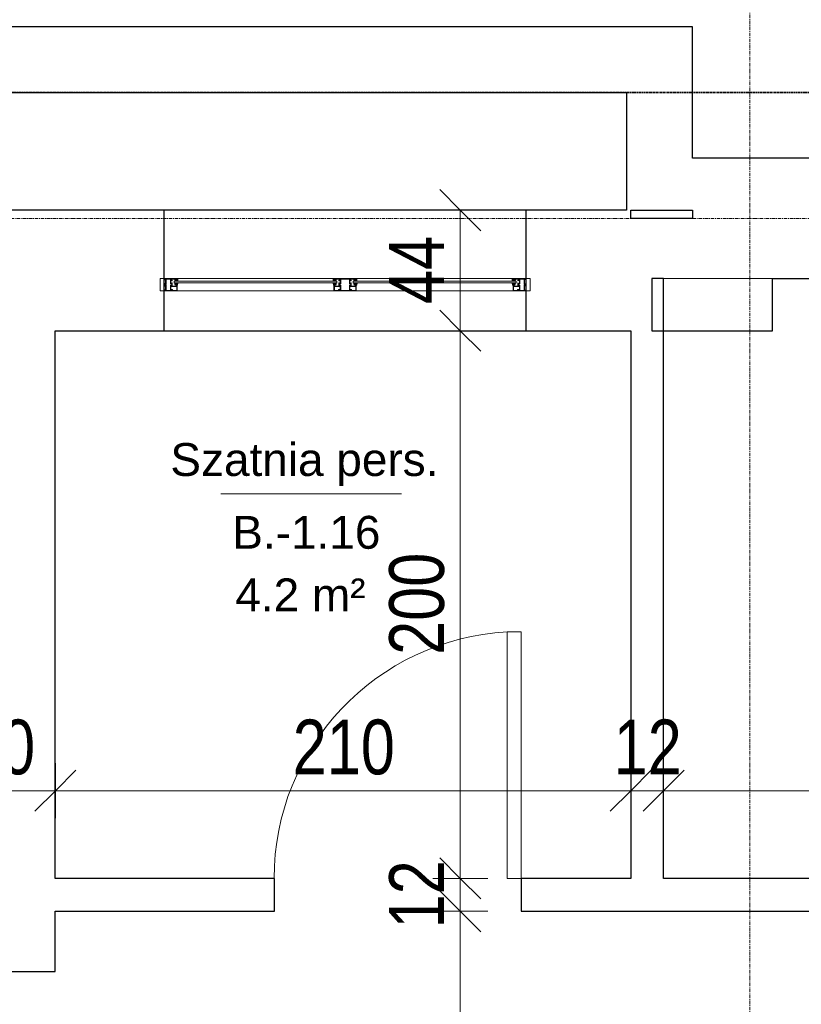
# Model space of a CAD drawing. Header units: millimetres. Extents: x -56641 to 6003, y -24465 to 16563.
# Tile 56 of 79: x -27073 to -24221, y 3796 to 7391. Entities that reach past the tile are written whole.
import ezdxf

# ---------------------------------------------------------------- set-up
doc = ezdxf.new("R2010")
doc.units = ezdxf.units.MM
for name, pattern in [('__FK_przerywana', [3.2004, 1.6002, -1.6002]), ('Linia siatki', [22.225, 12.7, -3.175, 3.175, -3.175]), ('Ponad', [3.96875, 2.38125, -1.5875])]:
    doc.linetypes.add(name, pattern=pattern)
for name, color, linetype, lineweight in [('A-ANNO-DIMS', 7, 'Continuous', 5), ('A-ANNO-DIMS-100', 7, 'Continuous', 5), ('A-AREA-IDEN', 7, 'Continuous', 5), ('A-DETL-GENF', 7, 'Continuous', 5), ('A-DOOR', 7, 'Continuous', 5), ('A-GLAZ', 7, 'Continuous', 5), ('A-WALL', 7, 'Continuous', 5), ('G-IMPT', 7, 'Continuous', 5), ('S-GRID', 7, 'Continuous', 5), ('S-STRS-MBND', 7, 'Ponad', 5)]:
    doc.layers.add(name, color=color, linetype=linetype, lineweight=lineweight)
doc.layers.add('A-DETL', color=7, linetype='Continuous', lineweight=5, true_color=0x00a600)
doc.styles.add('Arial_2', font='arial.ttf', dxfattribs={"width": 0.8, "height": 200})
doc.styles.add('Arial_3', font='arial.ttf', dxfattribs={"height": 120})
doc.dimstyles.new('REVIT_standard', dxfattribs={"dimscale": 304.8, "dimtxt": 204.05188, "dimasz": 0.492126, "dimexe": 0.328084, "dimexo": 0.0625, "dimgap": 0, "dimtad": 1, "dimdec": 0, "dimlfac": 0.1, "dimzin": 0, "dimdsep": 46, "dimtxsty": 'Arial_2', "dimblk1": 'OBLIQUE', "dimblk2": 'OBLIQUE', "dimsah": 1, "dimcen": 0.09, "dimazin": 0, "dimtfac": 1, "dimtdec": 4, "dimtix": 1, "dimtmove": 0, "dimatfit": 3, "dimfxl": 0.328084, "dimfxlon": 1, "dimtvp": 1, "dimtolj": 1, "dimtzin": 0, "dimarcsym": 2})

# ---------------------------------------------------------------- blocks, each defined once
blk = doc.blocks.new('M_Jednoskrzydłowe płytowe - 90-1507568-RZUT PIWNICY')
at = {"layer": 'A-DOOR'}
for p, q in [((399, -60), (399, -960.2)), ((450, -60), (399, -60)), ((450, -60), (450, -960.2)), ((450, -960.2), (399, -960.2))]:
    blk.add_line(p, q, dxfattribs=at)
blk.add_arc((450, -60), 901.7, 180, 266.7576, dxfattribs=at)
blk = doc.blocks.new('DIMBLOCK87-RZUT PIWNICY')
at = {"layer": 'A-ANNO-DIMS-100', "color": 250, "true_color": 0x303030, "transparency": 16777216}
for p, q in [((-27343.4, 4576), (-27343.4, 4676)), ((-26943.4, 4576), (-26943.4, 4676)), ((-27343.4, 4576), (-27268.4, 4651)), ((-26943.4, 4576), (-26868.4, 4651)), ((-27343.4, 4576), (-27418.4, 4501)), ((-27343.4, 4576), (-26943.4, 4576)), ((-27343.4, 4576), (-27343.4, 4476)), ((-26943.4, 4576), (-27018.4, 4501)), ((-26943.4, 4576), (-26943.4, 4476))]:
    blk.add_line(p, q, dxfattribs=at)
at = {"layer": 'A-ANNO-DIMS-100', "color": 0, "transparency": 16777216, "insert": (-27265.8, 4835.7), "char_height": 200, "width": 293.835, "attachment_point": 1, "line_spacing_factor": 0.941778, "style": 'Arial_2'}
blk.add_mtext('40', dxfattribs=at)
blk = doc.blocks.new('_Oblique')
at = {"color": 0, "linetype": 'ByBlock', "lineweight": -2}
blk.add_line((-0.5, -0.5), (0.5, 0.5), dxfattribs=at)
blk = doc.blocks.new('DIMBLOCK88-RZUT PIWNICY')
at = {"layer": 'A-ANNO-DIMS-100', "color": 250, "true_color": 0x303030, "transparency": 16777216}
for p, q in [((-26943.4, 4576), (-26943.4, 4676)), ((-24843.4, 4576), (-24843.4, 4676)), ((-26943.4, 4576), (-26868.4, 4651)), ((-24843.4, 4576), (-24768.4, 4651)), ((-26943.4, 4576), (-27018.4, 4501)), ((-26943.4, 4576), (-24843.4, 4576)), ((-26943.4, 4576), (-26943.4, 4476)), ((-24843.4, 4576), (-24918.4, 4501)), ((-24843.4, 4576), (-24843.4, 4476))]:
    blk.add_line(p, q, dxfattribs=at)
at = {"layer": 'A-ANNO-DIMS-100', "color": 0, "transparency": 16777216, "insert": (-26077.1, 4835.7), "char_height": 200, "width": 440.752, "attachment_point": 1, "line_spacing_factor": 0.941778, "style": 'Arial_2'}
blk.add_mtext('210', dxfattribs=at)
blk = doc.blocks.new('DIMBLOCK89-RZUT PIWNICY')
at = {"layer": 'A-ANNO-DIMS-100', "color": 250, "true_color": 0x303030, "transparency": 16777216}
for p, q in [((-24843.4, 4576), (-24843.4, 4676)), ((-24723.4, 4576), (-24723.4, 4676)), ((-24843.4, 4576), (-24768.4, 4651)), ((-24723.4, 4576), (-24648.4, 4651)), ((-24843.4, 4576), (-24918.4, 4501)), ((-24843.4, 4576), (-24723.4, 4576)), ((-24843.4, 4576), (-24843.4, 4476)), ((-24723.4, 4576), (-24798.4, 4501)), ((-24723.4, 4576), (-24723.4, 4476))]:
    blk.add_line(p, q, dxfattribs=at)
at = {"layer": 'A-ANNO-DIMS-100', "color": 0, "transparency": 16777216, "insert": (-24905.8, 4835.7), "char_height": 200, "width": 293.835, "attachment_point": 1, "line_spacing_factor": 0.941778, "style": 'Arial_2'}
blk.add_mtext('12', dxfattribs=at)
blk = doc.blocks.new('DIMBLOCK90-RZUT PIWNICY')
at = {"layer": 'A-ANNO-DIMS-100', "color": 250, "true_color": 0x303030, "transparency": 16777216}
for p, q in [((-24723.4, 4576), (-24723.4, 4676)), ((-21933.4, 4576), (-21933.4, 4676)), ((-24723.4, 4576), (-24648.4, 4651)), ((-21933.4, 4576), (-21858.4, 4651)), ((-24723.4, 4576), (-24798.4, 4501)), ((-24723.4, 4576), (-21933.4, 4576)), ((-24723.4, 4576), (-24723.4, 4476)), ((-21933.4, 4576), (-22008.4, 4501)), ((-21933.4, 4576), (-21933.4, 4476))]:
    blk.add_line(p, q, dxfattribs=at)
at = {"layer": 'A-ANNO-DIMS-100', "color": 0, "transparency": 16777216, "insert": (-23512.1, 4835.7), "char_height": 200, "width": 440.752, "attachment_point": 1, "line_spacing_factor": 0.941778, "style": 'Arial_2'}
blk.add_mtext('279', dxfattribs=at)
blk = doc.blocks.new('DIMBLOCK129-RZUT PIWNICY')
at = {"layer": 'A-ANNO-DIMS-100', "color": 250, "true_color": 0x303030, "transparency": 16777216}
for p, q in [((-25465.4, 6695.6), (-25540.4, 6770.6)), ((-25465.4, 6695.6), (-25565.4, 6695.6)), ((-25465.4, 6695.6), (-25465.4, 6255.6)), ((-25465.4, 6695.6), (-25390.4, 6620.6)), ((-25465.4, 6695.6), (-25365.4, 6695.6)), ((-25465.4, 6255.6), (-25540.4, 6330.6)), ((-25465.4, 6255.6), (-25565.4, 6255.6)), ((-25465.4, 6255.6), (-25390.4, 6180.6)), ((-25465.4, 6255.6), (-25365.4, 6255.6))]:
    blk.add_line(p, q, dxfattribs=at)
at = {"layer": 'A-ANNO-DIMS-100', "color": 0, "transparency": 16777216, "insert": (-25725.1, 6353.2), "char_height": 200, "width": 293.835, "attachment_point": 1, "rotation": 90, "line_spacing_factor": 0.941778, "style": 'Arial_2'}
blk.add_mtext('44', dxfattribs=at)
blk = doc.blocks.new('DIMBLOCK130-RZUT PIWNICY')
at = {"layer": 'A-ANNO-DIMS-100', "color": 250, "true_color": 0x303030, "transparency": 16777216}
for p, q in [((-25465.4, 6255.6), (-25540.4, 6330.6)), ((-25465.4, 6255.6), (-25565.4, 6255.6)), ((-25465.4, 6255.6), (-25465.4, 4255.6)), ((-25465.4, 6255.6), (-25390.4, 6180.6)), ((-25465.4, 6255.6), (-25365.4, 6255.6)), ((-25465.4, 4255.6), (-25540.4, 4330.6)), ((-25465.4, 4255.6), (-25565.4, 4255.6)), ((-25465.4, 4255.6), (-25390.4, 4180.6)), ((-25465.4, 4255.6), (-25365.4, 4255.6))]:
    blk.add_line(p, q, dxfattribs=at)
at = {"layer": 'A-ANNO-DIMS-100', "color": 0, "transparency": 16777216, "insert": (-25725.1, 5071.9), "char_height": 200, "width": 440.752, "attachment_point": 1, "rotation": 90, "line_spacing_factor": 0.941778, "style": 'Arial_2'}
blk.add_mtext('200', dxfattribs=at)
blk = doc.blocks.new('DIMBLOCK131-RZUT PIWNICY')
at = {"layer": 'A-ANNO-DIMS-100', "color": 250, "true_color": 0x303030, "transparency": 16777216}
for p, q in [((-25465.4, 4255.6), (-25540.4, 4330.6)), ((-25465.4, 4255.6), (-25565.4, 4255.6)), ((-25465.4, 4255.6), (-25465.4, 4135.6)), ((-25465.4, 4255.6), (-25390.4, 4180.6)), ((-25465.4, 4255.6), (-25365.4, 4255.6)), ((-25465.4, 4135.6), (-25540.4, 4210.6)), ((-25465.4, 4135.6), (-25565.4, 4135.6)), ((-25465.4, 4135.6), (-25390.4, 4060.6)), ((-25465.4, 4135.6), (-25365.4, 4135.6))]:
    blk.add_line(p, q, dxfattribs=at)
at = {"layer": 'A-ANNO-DIMS-100', "color": 0, "transparency": 16777216, "insert": (-25725.1, 4073.2), "char_height": 200, "width": 293.835, "attachment_point": 1, "rotation": 90, "line_spacing_factor": 0.941778, "style": 'Arial_2'}
blk.add_mtext('12', dxfattribs=at)
blk = doc.blocks.new('DIMBLOCK132-RZUT PIWNICY')
at = {"layer": 'A-ANNO-DIMS-100', "color": 250, "true_color": 0x303030, "transparency": 16777216}
for p, q in [((-25465.4, 4135.6), (-25540.4, 4210.6)), ((-25465.4, 4135.6), (-25565.4, 4135.6)), ((-25465.4, 4135.6), (-25465.4, 2665.6)), ((-25465.4, 4135.6), (-25390.4, 4060.6)), ((-25465.4, 4135.6), (-25365.4, 4135.6)), ((-25465.4, 2665.6), (-25540.4, 2740.6)), ((-25465.4, 2665.6), (-25565.4, 2665.6)), ((-25465.4, 2665.6), (-25390.4, 2590.6)), ((-25465.4, 2665.6), (-25365.4, 2665.6))]:
    blk.add_line(p, q, dxfattribs=at)
at = {"layer": 'A-ANNO-DIMS-100', "color": 0, "transparency": 16777216, "insert": (-25725.1, 3216.9), "char_height": 200, "width": 440.752, "attachment_point": 1, "rotation": 90, "line_spacing_factor": 0.941778, "style": 'Arial_2'}
blk.add_mtext('147', dxfattribs=at)
blk = doc.blocks.new('AN_pomieszczenia - Room Tag With Area-359654-RZUT PIWNICY')
at = {"layer": 'A-AREA-IDEN'}
for p in [(-3.295, 0), (3.295, 0)]:
    blk.add_line(p, (0, 0), dxfattribs=at)
blk = doc.blocks.new('Aluprof_MB-45_I_Alu_Window-FIX-4-panel_ENG_R-00495 - 1230 x 1486-1786841-RZUT PIWNICY')
at = {"layer": 'A-DETL-GENF'}
for p, q in [((-43.5, -30), (-610, -30)), ((610, -30), (43.5, -30)), ((-610, -39), (-43.5, -39)), ((-610, -45), (-43.5, -45)), ((43.5, -39), (610, -39)), ((43.5, -45), (610, -45)), ((-38.7, -75), (-613.3, -75)), ((613.2, -75), (11.1, -75))]:
    blk.add_line(p, q, dxfattribs=at)
at = {"layer": 'A-GLAZ', "color": 55, "true_color": 0xafaf3c}
for p, q in [((-675, -30), (-660, -30)), ((-675, -75), (-675, -30)), ((-660, -30), (-660, -75)), ((675, -30), (660, -30)), ((660, -30), (660, -75)), ((675, -75), (675, -30)), ((-660, -75), (-675, -75)), ((660, -75), (675, -75))]:
    blk.add_line(p, q, dxfattribs=at)
at = {"layer": 'G-IMPT'}
for p, q in [((-622.7, -45), (-622.4, -45)), ((-613.2, -48.6), (-615.1, -48.6)), ((-613, -53.4), (-612.9, -51.7)), ((-611.9, -53.6), (-612.8, -53.6)), ((-612.6, -47.7), (-612.7, -48.2)), ((-612.4, -45), (-610.9, -45)), ((-609.9, -46.7), (-611.1, -52.9)), ((-43.6, -46.7), (-42.4, -52.9)), ((-41.1, -45), (-42.6, -45)), ((-41.6, -53.6), (-40.7, -53.6)), ((-40.9, -47.7), (-40.8, -48.2)), ((-40.5, -53.4), (-40.6, -51.7)), ((-40.3, -48.6), (-38.4, -48.6)), ((-30.8, -45), (-31.1, -45)), ((30.8, -45), (31.1, -45)), ((40.3, -48.6), (38.4, -48.6)), ((40.5, -53.4), (40.6, -51.7)), ((41.6, -53.6), (40.7, -53.6)), ((40.9, -47.7), (40.8, -48.2)), ((41.1, -45), (42.6, -45)), ((43.6, -46.7), (42.4, -52.9)), ((609.9, -46.7), (611.1, -52.9)), ((612.4, -45), (610.9, -45)), ((611.9, -53.6), (612.8, -53.6)), ((612.6, -47.7), (612.7, -48.2)), ((613, -53.4), (612.9, -51.7)), ((613.2, -48.6), (615.1, -48.6)), ((622.7, -45), (622.4, -45))]:
    blk.add_line(p, q, dxfattribs=at)
at = {"layer": 'G-IMPT', "flags": 128}
for points in [[(-610, -30.5), (-610.5, -30), (-660, -30), (-660, -33.6), (-658.5, -34), (-658, -34), (-658, -32), (-655, -32), (-655, -41.7), (-654.8, -41.9), (-655, -42.1), (-655, -50), (-658, -50), (-658, -48), (-658.5, -48), (-660, -48.4), (-660, -56.6), (-658.5, -57), (-658, -57), (-658, -55), (-655, -55), (-655, -63.8), (-654.8, -64), (-655, -64.2), (-655, -73), (-658, -73), (-658, -71), (-658.5, -71), (-660, -71.4), (-660, -75), (-631, -75), (-631, -71.4), (-632.5, -71), (-633, -71), (-633, -73), (-636, -73), (-636, -64.2), (-636.2, -64), (-636, -63.8), (-636, -55), (-633, -55), (-633, -57), (-632.5, -57), (-631, -56.6), (-631, -45.9), (-631.2, -45.7), (-632, -45.7), (-632.2, -45.9), (-632.2, -47.2), (-636, -47.2), (-636, -42.1), (-636.2, -41.9), (-636, -41.7), (-636, -36.7), (-632.2, -36.7), (-632.2, -38), (-632, -38.2), (-631.2, -38.2), (-631, -38), (-631, -35.5), (-631.2, -35.3), (-634.5, -35.3), (-634.5, -34), (-636, -34), (-636, -31.6), (-620, -31.6), (-620, -34), (-621.5, -34), (-621.5, -35), (-618, -35), (-617, -34), (-618.5, -34), (-618.5, -31.5), (-611.5, -31.5), (-611.5, -34), (-613, -34), (-612, -35), (-610, -35)], [(-637.6, -48.2), (-637.1, -48.7), (-632.5, -48.7), (-632.5, -53.5), (-637.1, -53.5), (-637.6, -54), (-637.6, -73.4), (-653.4, -73.4), (-653.4, -54), (-653.9, -53.5), (-658.5, -53.5), (-658.5, -51.5), (-653.9, -51.5), (-653.4, -51), (-653.4, -31.6), (-637.6, -31.6)], [(-616.3, -38.9), (-617.9, -38.9), (-618.7, -39), (-620, -39), (-620.3, -38.7), (-620, -35.3), (-619.7, -35), (-610.3, -35), (-610, -35.3), (-609.7, -38.7), (-610, -39), (-611.3, -39), (-612.1, -38.9), (-613.7, -38.9), (-614.4, -39), (-615.6, -39)], [(-37.2, -38.9), (-35.6, -38.9), (-34.8, -39), (-33.5, -39), (-33.2, -38.7), (-33.5, -35.3), (-33.8, -35), (-43.2, -35), (-43.5, -35.3), (-43.8, -38.7), (-43.5, -39), (-42.2, -39), (-41.4, -38.9), (-39.8, -38.9), (-39.1, -39), (-37.9, -39)], [(43, -30), (43.5, -30.5), (43.5, -35), (41.5, -35), (40.5, -34), (42, -34), (42, -31.5), (35, -31.5), (35, -34), (36.5, -34), (35.5, -35), (32, -35), (32, -34), (33.5, -34), (33.5, -31.8), (17.5, -31.8), (17.5, -34), (19, -34), (19, -35.3), (22.3, -35.3), (22.5, -35.5), (22.5, -38), (22.3, -38.2), (21.5, -38.2), (21.3, -38), (21.3, -36.7), (17.4, -36.7), (17.4, -41.7), (17.2, -41.9), (17.4, -42.1), (17.4, -47.2), (21.3, -47.2), (21.3, -45.9), (21.5, -45.7), (22.3, -45.7), (22.5, -45.9), (22.5, -56.6), (21, -57), (20.5, -57), (20.5, -55), (17.5, -55), (17.5, -63.8), (17.3, -64), (17.5, -64.2), (17.5, -73), (20.5, -73), (20.5, -71), (21, -71), (22.5, -71.4), (22.5, -75), (-22.5, -75), (-22.5, -71.4), (-21, -71), (-20.5, -71), (-20.5, -73), (-17.5, -73), (-17.5, -64.2), (-17.3, -64), (-17.5, -63.8), (-17.5, -55), (-20.5, -55), (-20.5, -57), (-21, -57), (-22.5, -56.6), (-22.5, -45.9), (-22.3, -45.7), (-21.5, -45.7), (-21.3, -45.9), (-21.3, -47.2), (-17.4, -47.2), (-17.4, -42.1), (-17.2, -41.9), (-17.4, -41.7), (-17.4, -36.7), (-21.3, -36.7), (-21.3, -38), (-21.5, -38.2), (-22.3, -38.2), (-22.5, -38), (-22.5, -35.5), (-22.3, -35.3), (-19, -35.3), (-19, -34), (-17.5, -34), (-17.5, -31.6), (-33.5, -31.6), (-33.5, -34), (-32, -34), (-32, -35), (-35.5, -35), (-36.5, -34), (-35, -34), (-35, -31.5), (-42, -31.5), (-42, -34), (-40.5, -34), (-41.5, -35), (-43.5, -35), (-43.5, -30.5), (-43, -30)], [(-15.7, -31.8), (15.7, -31.8), (15.7, -48.5), (16.2, -49), (20.7, -49), (20.7, -53.2), (16.2, -53.2), (15.7, -53.7), (15.7, -73.2), (-15.7, -73.2), (-15.7, -53.7), (-16.2, -53.2), (-20.7, -53.2), (-20.7, -49), (-16.2, -49), (-15.7, -48.5)], [(37.2, -38.9), (35.6, -38.9), (34.8, -39), (33.5, -39), (33.2, -38.7), (33.5, -35.3), (33.8, -35), (43.2, -35), (43.5, -35.3), (43.8, -38.7), (43.5, -39), (42.2, -39), (41.4, -38.9), (39.8, -38.9), (39.1, -39), (37.9, -39)], [(616.3, -38.9), (617.9, -38.9), (618.7, -39), (620, -39), (620.3, -38.7), (620, -35.3), (619.7, -35), (610.3, -35), (610, -35.3), (609.7, -38.7), (610, -39), (611.3, -39), (612.1, -38.9), (613.7, -38.9), (614.4, -39), (615.6, -39)], [(610, -30.5), (610.5, -30), (660, -30), (660, -33.6), (658.5, -34), (658, -34), (658, -32), (655, -32), (655, -41.7), (654.8, -41.9), (655, -42.1), (655, -50), (658, -50), (658, -48), (658.5, -48), (660, -48.4), (660, -56.6), (658.5, -57), (658, -57), (658, -55), (655, -55), (655, -63.8), (654.8, -64), (655, -64.2), (655, -73), (658, -73), (658, -71), (658.5, -71), (660, -71.4), (660, -75), (631, -75), (631, -71.4), (632.5, -71), (633, -71), (633, -73), (636, -73), (636, -64.2), (636.2, -64), (636, -63.8), (636, -55), (633, -55), (633, -57), (632.5, -57), (631, -56.6), (631, -45.9), (631.2, -45.7), (632, -45.7), (632.2, -45.9), (632.2, -47.2), (636, -47.2), (636, -42.1), (636.2, -41.9), (636, -41.7), (636, -36.7), (632.2, -36.7), (632.2, -38), (632, -38.2), (631.2, -38.2), (631, -38), (631, -35.5), (631.2, -35.3), (634.5, -35.3), (634.5, -34), (636, -34), (636, -31.6), (620, -31.6), (620, -34), (621.5, -34), (621.5, -35), (618, -35), (617, -34), (618.5, -34), (618.5, -31.5), (611.5, -31.5), (611.5, -34), (613, -34), (612, -35), (610, -35)], [(637.6, -48.2), (637.1, -48.7), (632.5, -48.7), (632.5, -53.5), (637.1, -53.5), (637.6, -54), (637.6, -73.4), (653.4, -73.4), (653.4, -54), (653.9, -53.5), (658.5, -53.5), (658.5, -51.5), (653.9, -51.5), (653.4, -51), (653.4, -31.6), (637.6, -31.6)], [(-633.2, -70.8), (-633.3, -71.2), (-633.9, -71.4), (-635, -70.7), (-634.7, -69.8), (-629.8, -69.8), (-629.8, -73.1), (-629.3, -73.6), (-615.4, -73.6), (-614.4, -72.6), (-614.4, -58.7), (-614.9, -58.2), (-632.2, -58.2), (-635.1, -58.2), (-635.5, -57.3), (-633.6, -55.5), (-633.2, -55.6), (-633.2, -57.2), (-631, -57.2), (-614.8, -57.2), (-614.3, -56.7), (-614.3, -54.5), (-615.5, -54.5), (-620.6, -52.6), (-621, -52.1), (-620.9, -51.7), (-620.2, -51.5), (-615.3, -53.3), (-614.5, -53.3), (-614.8, -51.5), (-613.5, -51.5), (-613, -52), (-613, -74.7), (-613.3, -75), (-631, -75), (-631, -70.8)], [(-20.3, -70.8), (-20.2, -71.2), (-19.6, -71.4), (-18.5, -70.7), (-18.8, -69.8), (-23.7, -69.8), (-23.7, -73.1), (-24.2, -73.6), (-38.1, -73.6), (-39.1, -72.6), (-39.1, -58.7), (-38.6, -58.2), (-21.3, -58.2), (-18.4, -58.2), (-18, -57.3), (-19.9, -55.5), (-20.3, -55.6), (-20.3, -57.2), (-22.5, -57.2), (-38.7, -57.2), (-39.2, -56.7), (-39.2, -54.5), (-38, -54.5), (-32.9, -52.6), (-32.5, -52.1), (-32.6, -51.7), (-33.3, -51.5), (-38.2, -53.3), (-39, -53.3), (-38.7, -51.5), (-40, -51.5), (-40.5, -52), (-40.5, -74.7), (-40.3, -75), (-22.5, -75), (-22.5, -70.8)], [(20.3, -70.8), (20.2, -71.2), (19.6, -71.4), (18.5, -70.7), (18.8, -69.8), (23.7, -69.8), (23.7, -73.1), (24.2, -73.6), (38.1, -73.6), (39.1, -72.6), (39.1, -58.7), (38.6, -58.2), (21.3, -58.2), (18.4, -58.2), (18, -57.3), (19.9, -55.5), (20.3, -55.6), (20.3, -57.2), (22.5, -57.2), (38.7, -57.2), (39.2, -56.7), (39.2, -54.5), (38, -54.5), (32.9, -52.6), (32.5, -52.1), (32.6, -51.7), (33.3, -51.5), (38.2, -53.3), (39, -53.3), (38.7, -51.5), (40, -51.5), (40.5, -52), (40.5, -74.7), (40.2, -75), (22.5, -75), (22.5, -70.8)], [(633.2, -70.8), (633.3, -71.2), (633.9, -71.4), (635, -70.7), (634.7, -69.8), (629.8, -69.8), (629.8, -73.1), (629.3, -73.6), (615.4, -73.6), (614.4, -72.6), (614.4, -58.7), (614.9, -58.2), (632.2, -58.2), (635.1, -58.2), (635.5, -57.3), (633.6, -55.5), (633.2, -55.6), (633.2, -57.2), (631, -57.2), (614.8, -57.2), (614.3, -56.7), (614.3, -54.5), (615.5, -54.5), (620.6, -52.6), (621, -52.1), (620.9, -51.7), (620.2, -51.5), (615.3, -53.3), (614.5, -53.3), (614.8, -51.5), (613.5, -51.5), (613, -52), (613, -74.7), (613.2, -75), (631, -75), (631, -70.8)]]:
    blk.add_lwpolyline(points, close=True, dxfattribs=at)
for points in [[(-617, -35), (-617, -34), (-617.5, -34), (-617.5, -33.5), (-617.3, -33.1), (-616.5, -32), (-613.5, -32), (-612.7, -33.1), (-612.5, -33.5), (-612.5, -34), (-613, -34), (-613, -35)], [(-36.5, -35), (-36.5, -34), (-36, -34), (-36, -33.5), (-36.2, -33.1), (-37, -32), (-40, -32), (-40.8, -33.1), (-41, -33.5), (-41, -34), (-40.5, -34), (-40.5, -35)], [(36.5, -35), (36.5, -34), (36, -34), (36, -33.5), (36.2, -33.1), (37, -32), (40, -32), (40.8, -33.1), (41, -33.5), (41, -34), (40.5, -34), (40.5, -35)], [(617, -35), (617, -34), (617.5, -34), (617.5, -33.5), (617.3, -33.1), (616.5, -32), (613.5, -32), (612.7, -33.1), (612.5, -33.5), (612.5, -34), (613, -34), (613, -35)], [(-564, -39), (-624, -39), (-624, -45), (-564, -45)], [(-613.1, -51.5), (-615.2, -51.5), (-615.4, -52.3)], [(-89.5, -39), (-29.5, -39), (-29.5, -45), (-89.5, -45)], [(-40.4, -51.5), (-38.3, -51.5), (-38.1, -52.3)], [(89.5, -39), (29.5, -39), (29.5, -45), (89.5, -45)], [(40.4, -51.5), (38.3, -51.5), (38.1, -52.3)], [(564, -39), (624, -39), (624, -45), (564, -45)], [(613.1, -51.5), (615.2, -51.5), (615.4, -52.3)]]:
    blk.add_lwpolyline(points, dxfattribs=at)
at = {"layer": 'G-IMPT'}
for centre in [(-615, -33.7), (-38.5, -33.7), (38.5, -33.7), (615, -33.7)]:
    blk.add_circle(centre, 1, dxfattribs=at)
for centre, radius, start, end in [((-622.8, -45.8), 0.82, 88.3309, 254.1936), ((-626.2, -57), 10.9, 24.1906, 72.9309), ((-623, -52.1), 7.1, 38.4087, 84.7254), ((-617, -47.3), 0.57, 216.6541, 311.4905), ((-612.3, -49.8), 4.82, 91.8339, 154.522), ((-615.9, -52.2), 0.5, 224.7824, 345), ((-612.3, -49), 3.53, 72.0819, 164.2736), ((-615.1, -48), 0.606, 180.9387, 274.7577), ((-613.4, -48), 0.711, 284.2724, 341.4484), ((-613.1, -51.7), 0.2, 355, 90), ((-612.8, -53.4), 0.2, 175, 270), ((-611.2, -48), 1.38, 95.8715, 168.0912), ((-611.9, -52.8), 0.8, 270, 355.7208), ((-611.4, -46.1), 0.492, 278.4511, 68.4438), ((-611, -46.2), 1.19, 335.9195, 86.1021), ((-42.5, -46.2), 1.19, 93.8979, 204.0805), ((-42.1, -46.1), 0.492, 111.5562, 261.5489), ((-41.6, -52.8), 0.8, 184.2792, 270), ((-41.2, -49), 3.53, 15.7264, 107.9181), ((-42.3, -48), 1.38, 11.9088, 84.1285), ((-41.2, -49.8), 4.82, 25.478, 88.1661), ((-40.1, -48), 0.711, 198.5516, 255.7276), ((-40.7, -53.4), 0.2, 270, 5), ((-40.4, -51.7), 0.2, 90, 185), ((-38.4, -48), 0.606, 265.2423, 359.0613), ((-37.6, -52.2), 0.5, 195, 315.2176), ((-27.3, -57), 10.9, 107.0691, 155.8094), ((-36.5, -47.3), 0.57, 228.5095, 323.3459), ((-30.5, -52.1), 7.1, 95.2746, 141.5913), ((-30.7, -45.8), 0.82, 285.8064, 91.6691), ((30.7, -45.8), 0.82, 88.3309, 254.1936), ((27.3, -57), 10.9, 24.1906, 72.9309), ((30.5, -52.1), 7.1, 38.4087, 84.7254), ((36.5, -47.3), 0.57, 216.6541, 311.4905), ((41.2, -49.8), 4.82, 91.8339, 154.522), ((37.6, -52.2), 0.5, 224.7824, 345), ((41.2, -49), 3.53, 72.0819, 164.2736), ((38.4, -48), 0.606, 180.9387, 274.7577), ((40.1, -48), 0.711, 284.2724, 341.4484), ((40.4, -51.7), 0.2, 355, 90), ((40.7, -53.4), 0.2, 175, 270), ((42.3, -48), 1.38, 95.8715, 168.0912), ((41.6, -52.8), 0.8, 270, 355.7208), ((42.1, -46.1), 0.492, 278.4511, 68.4438), ((42.5, -46.2), 1.19, 335.9195, 86.1021), ((611, -46.2), 1.19, 93.8979, 204.0805), ((611.4, -46.1), 0.492, 111.5562, 261.5489), ((611.9, -52.8), 0.8, 184.2792, 270), ((612.3, -49), 3.53, 15.7264, 107.9181), ((611.2, -48), 1.38, 11.9088, 84.1285), ((612.3, -49.8), 4.82, 25.478, 88.1661), ((613.4, -48), 0.711, 198.5516, 255.7276), ((612.8, -53.4), 0.2, 270, 5), ((613.1, -51.7), 0.2, 90, 185), ((615.1, -48), 0.606, 265.2423, 359.0613), ((615.9, -52.2), 0.5, 195, 315.2176), ((626.2, -57), 10.9, 107.0691, 155.8094), ((617, -47.3), 0.57, 228.5095, 323.3459), ((623, -52.1), 7.1, 95.2746, 141.5913), ((622.8, -45.8), 0.82, 285.8064, 91.6691)]:
    blk.add_arc(centre, radius, start, end, dxfattribs=at)

msp = doc.modelspace()

# ---------------------------------------------------------------- linework, layer by layer
at = {"layer": 'A-DETL', "color": 6, "linetype": '__FK_przerywana', "lineweight": 35, "true_color": 0xff00ff}
msp.add_line((-30321.063, 7125.193), (-7913.416, 7125.193), dxfattribs=at)
at = {"layer": 'A-WALL', "lineweight": 25}
for p, q in [((-24618.416, 7365.193), (-32833.606, 7365.193)), ((-24618.416, 6885.593), (-24618.416, 7365.193)), ((-32833.606, 7125.193), (-24858.416, 7125.193)), ((-24858.416, 7125.193), (-24858.416, 6695.593)), ((-23808.416, 6885.593), (-24618.416, 6885.593)), ((-24858.416, 6695.593), (-30053.416, 6695.593)), ((-26546, 6255.593), (-26546, 6695.593)), ((-25226, 6695.593), (-25226, 6255.593)), ((-24843.416, 6665.593), (-24843.416, 6695.593)), ((-24843.416, 6695.593), (-24618.416, 6695.593)), ((-24618.416, 6695.593), (-24618.416, 6665.593)), ((-24618.416, 6665.593), (-24843.416, 6665.593)), ((-24723.416, 6445.593), (-24766.582, 6445.593)), ((-24766.582, 6445.593), (-24766.582, 6255.593)), ((-24723.416, 4255.593), (-24723.416, 6445.593)), ((-24326.582, 6445.593), (-23808.416, 6445.593)), ((-24326.582, 6255.593), (-24326.582, 6445.593)), ((-26943.416, 6255.593), (-24843.416, 6255.593)), ((-26943.416, 4255.593), (-26943.416, 6255.593)), ((-24843.416, 6255.593), (-24843.416, 4255.593)), ((-24766.582, 6255.593), (-24326.582, 6255.593)), ((-26143.416, 4255.593), (-26943.416, 4255.593)), ((-26143.416, 4135.593), (-26143.416, 4255.593)), ((-24843.416, 4255.593), (-25243.416, 4255.593)), ((-25243.416, 4255.593), (-25243.416, 4135.593)), ((-23778.416, 4255.593), (-24723.416, 4255.593)), ((-26943.416, 3915.593), (-26943.416, 4135.593)), ((-26943.416, 4135.593), (-26143.416, 4135.593)), ((-25243.416, 4135.593), (-23778.416, 4135.593)), ((-27683.951, 3915.593), (-26943.416, 3915.593))]:
    msp.add_line(p, q, dxfattribs=at)
at = {"layer": 'A-WALL'}
msp.add_line((-24723.416, 6445.593), (-24326.582, 6445.593), dxfattribs=at)
at = {"layer": 'S-GRID', "linetype": 'Linia siatki'}
for p, q in [((-24408.416, 10521.572), (-24408.416, -21375.488)), ((-55866.741, 6665.593), (-890.975, 6665.593))]:
    msp.add_line(p, q, dxfattribs=at)
at = {"layer": 'S-STRS-MBND'}
msp.add_line((-24974.016, 7365.193), (-31089.016, 7365.193), dxfattribs=at)

# ---------------------------------------------------------------- block references
at = {"layer": 'A-AREA-IDEN', "xscale": 99.99999999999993, "yscale": 99.99999999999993, "zscale": 99.99999999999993}
msp.add_blockref('AN_pomieszczenia - Room Tag With Area-359654-RZUT PIWNICY', (-26009.862, 5659.776), dxfattribs=at)
at = {"layer": 'A-DOOR', "xscale": -1, "rotation": 180}
msp.add_blockref('M_Jednoskrzydłowe płytowe - 90-1507568-RZUT PIWNICY', (-25693.416, 4195.593), dxfattribs=at)
at = {"layer": 'A-GLAZ', "color": 55, "true_color": 0xafaf3c}
msp.add_blockref('Aluprof_MB-45_I_Alu_Window-FIX-4-panel_ENG_R-00495 - 1230 x 1486-1786841-RZUT PIWNICY', (-25886, 6475.593), dxfattribs=at)

# ---------------------------------------------------------------- texts
at = {"layer": 'A-AREA-IDEN', "char_height": 120, "attachment_point": 1, "style": 'Arial_3'}
for s, insert, width in [('Szatnia pers.', (-26523.607, 5845.142), 1154.43), ('B.-1.16', (-26297.527, 5579.357), 705.485), ('4.2 m²', (-26286.482, 5351.043), 617.29937)]:
    msp.add_mtext(s, dxfattribs=dict(at, insert=insert, width=width))

# ---------------------------------------------------------------- dimensions: what is measured, and where the dimension line sits
at = {"layer": 'A-ANNO-DIMS', "color": 250, "true_color": 0x303030}
for base, p1, p2, override, picture, middle in [((-25465.408, 6255.593), (-25365.408, 6695.593), (-25365.408, 6255.593), {"dimpost": '<>', "dimfxl": 440}, 'DIMBLOCK129-RZUT PIWNICY', (-25565.408, 6475.593)), ((-25465.408, 4255.593), (-25365.408, 6255.593), (-25365.408, 4255.593), {"dimpost": '<>', "dimfxl": 2000}, 'DIMBLOCK130-RZUT PIWNICY', (-25567.522, 5255.593)), ((-25465.408, 4135.593), (-25365.408, 4255.593), (-25365.408, 4135.593), {"dimpost": '<>', "dimfxl": 120}, 'DIMBLOCK131-RZUT PIWNICY', (-25565.817, 4195.593)), ((-25465.408, 2665.593), (-25365.408, 4135.593), (-25365.408, 2665.593), {"dimpost": '<>', "dimfxl": 1470}, 'DIMBLOCK132-RZUT PIWNICY', (-25565.817, 3400.593))]:
    dim = msp.add_linear_dim(base=base, p1=p1, p2=p2, angle=90, dimstyle='REVIT_standard', override=override, dxfattribs=at)
    dim.commit()
    dim.dimension.update_dxf_attribs({"geometry": picture, "text_midpoint": middle})
for base, p1, p2, override, picture, middle in [((-26943.416, 4576.009), (-27343.416, 4676.009), (-26943.416, 4676.009), {"dimpost": '<>', "dimfxl": 400}, 'DIMBLOCK87-RZUT PIWNICY', (-27143.416, 4678.124)), ((-24843.416, 4576.009), (-26943.416, 4676.009), (-24843.416, 4676.009), {"dimpost": '<>', "dimfxl": 2100}, 'DIMBLOCK88-RZUT PIWNICY', (-25893.416, 4678.124)), ((-24723.416, 4576.009), (-24843.416, 4676.009), (-24723.416, 4676.009), {"dimpost": '<>', "dimfxl": 120}, 'DIMBLOCK89-RZUT PIWNICY', (-24783.416, 4676.418)), ((-21933.416, 4576.009), (-24723.416, 4676.009), (-21933.416, 4676.009), {"dimpost": '<>', "dimfxl": 2790}, 'DIMBLOCK90-RZUT PIWNICY', (-23328.416, 4678.124))]:
    dim = msp.add_linear_dim(base=base, p1=p1, p2=p2, dimstyle='REVIT_standard', override=override, dxfattribs=at)
    dim.commit()
    dim.dimension.update_dxf_attribs({"geometry": picture, "text_midpoint": middle})

doc.saveas('drawing.dxf')
